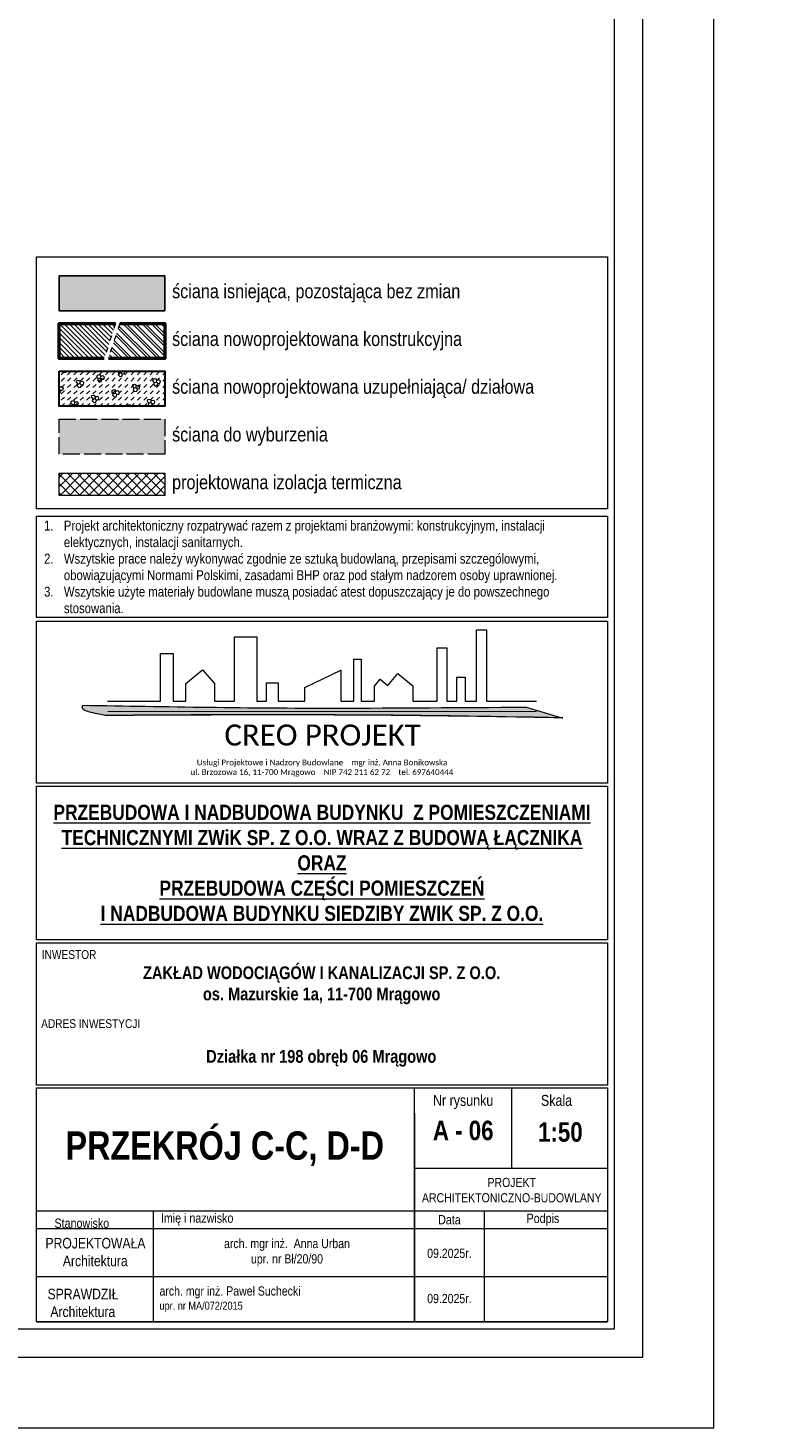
# Model space of a CAD drawing. Header units: millimetres. Extents: x 17147 to 52214, y -18116 to -4632.
# Tile 177 of 186: x 45539 to 46066, y -13916 to -12926. Entities that reach past the tile are written whole.
import ezdxf

# ---------------------------------------------------------------- set-up
doc = ezdxf.new("R2010")
doc.units = ezdxf.units.MM
doc.linetypes.add('ACAD_ISO02W100', pattern=[15, 12, -3])
doc.linetypes.add('ACAD_ISO03W100', pattern=[30, 12, -18])
for name, color, linetype, lineweight, true_color in [('A-izolacja', 7, 'Continuous', 9, 0x4775ff), ('A_SCIANA DO WYBURZENIA', 7, 'ACAD_ISO02W100', 18, 0xf7833b), ('r-ramka', 7, 'Continuous', 0, 0x727169), ('S_KRESKOWANIE_SC_ISTN', 7, 'Continuous', 0, 0x878787)]:
    doc.layers.add(name, color=color, linetype=linetype, lineweight=lineweight, true_color=true_color)
for name, color, linetype, lineweight in [('A-kreskowanie', 253, 'Continuous', 0), ('A-opis', 130, 'Continuous', 9), ('A_SCIANA_ISTN', 253, 'Continuous', 25), ('A_SCIANA_PROJ_KONSTRUKCJA', 3, 'Continuous', 50), ('A_SCINAN_PROJ_DZIALOWA', 5, 'Continuous', 30), ('elewacja C', 253, 'Continuous', 0)]:
    doc.layers.add(name, color=color, linetype=linetype, lineweight=lineweight)
doc.styles.get("Standard").update_dxf_attribs({"font": 'ARIALN.TTF'})
doc.styles.add('wymiar', font='ARIALN.TTF')

# ---------------------------------------------------------------- blocks, each defined once
blk = doc.blocks.new('LOGO')
at = {"layer": 'elewacja C'}
h = blk.add_hatch(color=30, dxfattribs=at)
h.dxf.hatch_style = 1
edge = h.paths.add_edge_path()
edge.add_spline(control_points=[(11534.1, 18108), (11532.4, 18108), (11289.1, 18108), (10726.7, 18100.5), (10166.1, 18110.3), (9846.9, 18115.9)], knot_values=[0, 0, 0, 0, 5.133754, 729.732593, 1687.267838, 1687.267838, 1687.267838, 1687.267838], degree=3, periodic=0)
edge.add_spline(control_points=[(9846.9, 18115.9), (9846.1, 18113.8), (9840.3, 18098.6), (9889.5, 18084.9), (9916.9, 18079.7), (9932.8, 18076.7)], knot_values=[0, 0, 0, 0, 6.318514, 46.500226, 101.574566, 101.574566, 101.574566, 101.574566], degree=3, periodic=0)
edge.add_spline(control_points=[(9932.8, 18076.7), (10322, 18078.7), (10902.2, 18081.7), (11482.3, 18071.2), (11673.1, 18067.7)], knot_values=[0, 0, 0, 0, 1167.750225, 1740.44888, 1740.44888, 1740.44888, 1740.44888], degree=3, periodic=0)
edge.add_spline(control_points=[(11673.1, 18067.7), (11671.6, 18068.1), (11647.3, 18072.9), (11601.8, 18089.6), (11556.8, 18101.9), (11534.1, 18108)], knot_values=[0, 0, 0, 0, 4.823923, 74.316576, 144.781951, 144.781951, 144.781951, 144.781951], degree=3, periodic=0)
at = {"layer": 'elewacja C', "color": 7}
blk.add_lwpolyline([(9941.5, 18131.4), (10143.1, 18131.4), (10143.1, 18312.9), (10190.9, 18312.9), (10190.9, 18131.4), (10239.4, 18131.4), (10239.4, 18198.3), (10302.6, 18251), (10348.8, 18198.8), (10348.8, 18131.4), (10424.9, 18131.4), (10424.9, 18376.1), (10509.3, 18376.1), (10509.3, 18131.4), (10545.8, 18131.4), (10545.8, 18200.4), (10590.6, 18200.4), (10590.6, 18131.4), (10691.4, 18131.4), (10691.4, 18183.5), (10828.6, 18248.8), (10828.6, 18131.4), (10877.8, 18131.4), (10877.8, 18290.5), (10905.9, 18290.5), (10905.9, 18131.4), (10957, 18131.4), (10957, 18188.2), (10978.7, 18215.2), (11007.9, 18191.3), (11045.2, 18236), (11102.5, 18189.8), (11102.5, 18131.4), (11195, 18131.4), (11195, 18333.8), (11231.7, 18333.8), (11231.7, 18131.4), (11270.7, 18131.4), (11270.7, 18222.8), (11301.7, 18222.8), (11301.7, 18131.4), (11344.5, 18131.4), (11344.5, 18403.2), (11383.5, 18403.2), (11383.5, 18131.4), (11573.1, 18131.4)], dxfattribs=at)
at = {"layer": 'elewacja C', "color": 250, "const_width": 4}
blk.add_lwpolyline([(9941.5, 18091.9), (11574.1, 18091.9)], dxfattribs=at)
at = {"layer": 'elewacja C', "color": 30}
blk.add_arc((10503.6, -40448.4), 58527.8, 88.854996, 90.558825, dxfattribs=at)
for points in [[(9932.8, 18076.7), (9878.9, 18088.3), (9845.1, 18109.9), (9846.9, 18115.9)], [(9846.9, 18115.9), (10804.4, 18104.8), (11529, 18108), (11534.1, 18108)], [(11534.1, 18108), (11601.8, 18088.5), (11668.4, 18068.7), (11673.1, 18067.7)], [(11673.1, 18067.7), (11100.5, 18076.7), (9932.8, 18076.7)]]:
    blk.add_spline(points, degree=3, dxfattribs=at)
at = {"layer": 'elewacja C', "color": 7, "insert": (9846.9, 18042.5), "char_height": 20, "attachment_point": 1}
blk.add_mtext_dynamic_manual_height_columns('\\pi539.21;{\\fCalibri|b0|i0|c0|p34;\\H4x;CREO PROJEKT\\H1.25x;\\P\\pi434.09;\\H0.22x;Usługi Projektowe i Nadzory Budowlane    mgr inż. Anna Bonikowska\\P\\pi409.92;ul. Brzozowa 16, 11-700 Mrągowo    NIP 742 211 62 72    tel. 69764044\\fArial|b0|i0|c238|p34;4}', width=1826.244, gutter_width=12.5, heights=[0], dxfattribs=at)

msp = doc.modelspace()

# ---------------------------------------------------------------- hatches: boundary and pattern name
at = {"layer": 'A-izolacja', "transparency": 33554687}
h = msp.add_hatch(dxfattribs=at)
h.set_pattern_fill('ANSI37', color=256, scale=1.5, angle=90)
h.set_pattern_definition([(135, (35311.229, -12784.697), (-3.367596, -3.367596), []), (225, (35311.229, -12784.697), (3.367596, -3.367596), [])])
h.paths.add_polyline_path([(45635.81, -13240.87), (45561.03, -13240.87), (45561.03, -13256.57), (45635.81, -13256.57)])
at = {"layer": 'A-kreskowanie', "lineweight": 5, "true_color": 0xeb7500}
h = msp.add_hatch(dxfattribs=at)
h.set_pattern_fill('ANSI32', color=30, scale=0.5, angle=-90)
h.set_pattern_definition([(315, (27466.2626, -9103.2815), (3.367596, 3.367596), []), (315, (27466.2626, -9105.5266), (3.367596, 3.367596), [])])
h.paths.add_polyline_path([(45635.81, -13135.12), (45603.92, -13135.12), (45595.92, -13159.82), (45635.81, -13159.82)])
at = {"layer": 'A_SCIANA DO WYBURZENIA', "transparency": 33554687}
h = msp.add_hatch(dxfattribs=at)
h.set_pattern_fill('DOTS', color=256, scale=0.375)
h.set_pattern_definition([(0, (35311.22885, -12765.69746), (0.29765625, 0.5953125), [0, -0.5953125])])
h.paths.add_polyline_path([(45635.81, -13202.62), (45561.03, -13202.62), (45561.03, -13227.32), (45635.81, -13227.32)])
at = {"layer": 'A_SCIANA_PROJ_KONSTRUKCJA', "lineweight": 9, "true_color": 0x2ad533}
h = msp.add_hatch(dxfattribs=at)
h.set_pattern_fill('ANSI31', color=102, scale=0.75, angle=90)
h.set_pattern_definition([(135, (35311.2289, -12765.6975), (-1.683798, -1.683798), [])])
h.paths.add_polyline_path([(45600.92, -13135.12), (45561.03, -13135.12), (45561.03, -13159.82), (45592.92, -13159.82)])
at = {"layer": 'A_SCINAN_PROJ_DZIALOWA', "lineweight": 9, "true_color": 0x27773c, "transparency": 33554610}
h = msp.add_hatch(dxfattribs=at)
h.set_pattern_fill('GAZOBETON S100 ISO 1J', color=97, pattern_type=2)
h.set_pattern_definition([(15, (27448.257, -9107.531), (3.882286, 14.488886), [1.46647, -13.53353]), (15, (27450.053, -9105.735), (3.882286, 14.488886), [1.46647, -13.53353]), (15, (27447.599, -9105.078), (3.882286, 14.488886), [1.46647, -13.53353]), (15, (27449.395, -9103.282), (3.882286, 14.488886), [1.46647, -13.53353]), (15, (27446.942, -9102.624), (3.882286, 14.488886), [1.46647, -13.53353]), (75, (27446.562, -9104.04), (-10.606601, 10.606601), [1.46647, -13.53353]), (75, (27447.22, -9106.494), (-10.606601, 10.606601), [1.46647, -13.53353]), (75, (27449.016, -9104.698), (-10.606601, 10.606601), [1.46647, -13.53353]), (75, (27449.673, -9107.151), (-10.606601, 10.606601), [1.46647, -13.53353]), (75, (27451.469, -9105.355), (-10.606601, 10.606601), [1.46647, -13.53353]), (315, (27447.22, -9106.494), (14.488887, 3.882285), [1.46647, -13.53353]), (315, (27446.562, -9104.04), (14.488887, 3.882285), [1.46647, -13.53353]), (315, (27449.016, -9104.698), (14.488887, 3.882285), [1.46647, -13.53353]), (315, (27450.812, -9102.902), (14.488887, 3.882285), [1.46647, -13.53353]), (315, (27448.358, -9102.245), (14.488887, 3.882285), [1.46647, -13.53353]), (45, (27449.395, -9103.2815), (4e-16, 4.49012806), [3.175, -3.175])])
h.paths.add_polyline_path([(45635.81, -13168.87), (45561.03, -13168.87), (45561.03, -13193.57), (45635.81, -13193.57)])
at = {"layer": 'S_KRESKOWANIE_SC_ISTN', "transparency": 33554559}
h = msp.add_hatch(color=256, dxfattribs=at)
h.dxf.hatch_style = 1
h.paths.add_polyline_path([(45635.81, -13101.37), (45561.03, -13101.37), (45561.03, -13126.07), (45635.81, -13126.07)])

# ---------------------------------------------------------------- linework, layer by layer
at = {"layer": 'A-izolacja'}
msp.add_lwpolyline([(45561.03, -13240.87), (45635.81, -13240.87), (45635.81, -13256.57), (45561.03, -13256.57)], close=True, dxfattribs=at)
at = {"layer": 'A-opis', "linetype": 'ACAD_ISO03W100', "ltscale": 0.3}
for points in [[(45600.92, -13135.12), (45592.92, -13159.82)], [(45603.92, -13135.12), (45595.92, -13159.82)]]:
    msp.add_lwpolyline(points, dxfattribs=at)
at = {"layer": 'A_SCIANA DO WYBURZENIA'}
msp.add_lwpolyline([(45561.03, -13202.62), (45635.81, -13202.62), (45635.81, -13227.32), (45561.03, -13227.32)], close=True, dxfattribs=at)
at = {"layer": 'A_SCIANA_ISTN'}
msp.add_lwpolyline([(45561.03, -13101.37), (45635.81, -13101.37), (45635.81, -13126.07), (45561.03, -13126.07)], close=True, dxfattribs=at)
at = {"layer": 'A_SCIANA_PROJ_KONSTRUKCJA'}
for points in [[(45592.92, -13159.82), (45561.03, -13159.82), (45561.03, -13135.12), (45600.92, -13135.12)], [(45603.92, -13135.12), (45635.81, -13135.12), (45635.81, -13159.82), (45595.92, -13159.82)]]:
    msp.add_lwpolyline(points, dxfattribs=at)
at = {"layer": 'A_SCINAN_PROJ_DZIALOWA'}
msp.add_lwpolyline([(45561.03, -13168.87), (45635.81, -13168.87), (45635.81, -13193.57), (45561.03, -13193.57)], close=True, dxfattribs=at)
at = {"layer": 'r-ramka'}
for p, q in [((45812.32, -13840.73), (45812.32, -13675.35)), ((45812.32, -13840.73), (45812.32, -13675.35)), ((45881.07, -13732.1), (45881.07, -13675.35)), ((45812.32, -13693.28), (45812.32, -13840.73)), ((45812.32, -13732.1), (45948.82, -13732.1)), ((45545.04, -13762.35), (45948.82, -13762.35)), ((45627.92, -13840.73), (45627.92, -13762.35)), ((45627.92, -13840.73), (45627.92, -13762.35)), ((45812.32, -13762.35), (45812.32, -13840.73)), ((45861.71, -13840.73), (45861.71, -13762.35)), ((45861.71, -13840.73), (45861.71, -13762.35)), ((45545.04, -13774.73), (45948.82, -13774.73)), ((45545.04, -13774.73), (45948.82, -13774.73)), ((45545.04, -13774.73), (45948.82, -13774.73)), ((45545.04, -13808.73), (45948.82, -13808.73)), ((45545.04, -13808.73), (45948.82, -13808.73)), ((45545.04, -13808.73), (45948.82, -13808.73)), ((45545.04, -13808.73), (45948.82, -13808.73)), ((45545.04, -13840.73), (45948.82, -13840.73)), ((45545.04, -13840.73), (45948.82, -13840.73)), ((45545.04, -13840.73), (45948.82, -13840.73)), ((45545.04, -13840.73), (45948.82, -13840.73))]:
    msp.add_line(p, q, dxfattribs=at)
for points in [[(46023.82, -13915.73), (46023.82, -12430.73), (43923.82, -12430.73), (43923.82, -13915.73)], [(45973.82, -13865.73), (45973.82, -12480.73), (43973.82, -12480.73), (43973.82, -13865.73), (45973.82, -13865.73), (45973.82, -12480.73)], [(45953.82, -13845.73), (45953.82, -12500.73), (43993.82, -12500.73), (43993.82, -13845.73), (45953.82, -13845.73), (45953.82, -12500.73)], [(46023.82, -13915.73), (43923.82, -13915.73)]]:
    msp.add_lwpolyline(points, dxfattribs=at)
for points in [[(45545.04, -13087.96), (45948.82, -13087.96), (45948.82, -13266.17), (45545.04, -13266.17)], [(45545.04, -13271.17), (45948.82, -13271.17), (45948.82, -13342.98), (45545.04, -13342.98)], [(45545.04, -13345.48), (45948.82, -13345.48), (45948.82, -13460), (45545.04, -13460)], [(45545.04, -13462), (45948.82, -13462), (45948.82, -13570.72), (45545.04, -13570.72)], [(45545.04, -13572.72), (45948.82, -13572.72), (45948.82, -13673.35), (45545.04, -13673.35)], [(45545.04, -13675.35), (45948.82, -13675.35), (45948.82, -13840.73), (45545.04, -13840.73)]]:
    msp.add_lwpolyline(points, close=True, dxfattribs=at)

# ---------------------------------------------------------------- block references
at = {"layer": 'r-ramka', "color": 30, "xscale": 0.1858037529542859, "yscale": 0.1858037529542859, "zscale": 0.1858037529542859}
msp.add_blockref('LOGO', (43748.22, -16770.86), dxfattribs=at)

# ---------------------------------------------------------------- texts
at = {"layer": 'r-ramka', "char_height": 10, "attachment_point": 4, "style": 'wymiar'}
for s, width, insert in [('ściana isniejąca, pozostająca bez zmian', 461.4546, (45640.94, -13113.72)), ('ściana nowoprojektowana konstrukcyjna', 455.4299, (45640.94, -13147.47)), ('ściana nowoprojektowana uzupełniająca/ działowa', 560.1096, (45640.94, -13181.22)), ('ściana do wyburzenia', 356.7748, (45640.94, -13214.97)), ('projektowana izolacja termiczna', 403.8205, (45640.94, -13248.72))]:
    msp.add_mtext_dynamic_manual_height_columns(s, width=width, gutter_width=12.5, heights=[0], dxfattribs=dict(at, insert=insert))
at = {"layer": 'r-ramka'}
for s, width, gutter_width, heights, insert, char_height, attachment_point in [('\\pi-14,l14,t14,21;1.^IProjekt architektoniczny rozpatrywać razem z projektami branżowymi: konstrukcyjnym, instalacji \\P\\pi0,t21;elektycznych, instalacji sanitarnych.\\P\\pi-14,t14,21;2.^IWszytskie prace należy wykonywać zgodnie ze sztuką budowlaną, przepisami szczególowymi, \\P\\pi0,t21;obowiązującymi Normami Polskimi, zasadami BHP oraz pod stałym nadzorem osoby uprawnionej.\\P\\pi-14,t14,21;3.^IWszytskie użyte materiały budowlane muszą posiadać atest dopuszczający je do powszechnego \\P\\pi0,t21;stosowania.', 398.3509, 12.5, [0], (45550.47, -13274.42), 7, 1), ('{\\fArial Narrow|b1|i0|c238|p34;\\H1.4286x;\\LPRZEBUDOWA I NADBUDOWA BUDYNKU  Z POMIESZCZENIAMI TECHNICZNYMI ZWiK SP. Z O.O. WRAZ Z BUDOWĄ ŁĄCZNIKA\\PORAZ\\PPRZEBUDOWA CZĘŚCI POMIESZCZEŃ\\PI NADBUDOWA BUDYNKU SIEDZIBY ZWIK SP. Z O.O.}', 397.4694, 1144.96, [688.02], (45746.93, -13516.36), 7.5, 5), ('INWESTOR', 203.0281, 12.5, [0], (45548.87, -13577.97), 6.25, 1), ('ADRES INWESTYCJI', 203.0281, 12.5, [0], (45548.41, -13626.79), 6.25, 1)]:
    msp.add_mtext_dynamic_manual_height_columns(s, width=width, gutter_width=gutter_width, heights=heights, dxfattribs=dict(at, insert=insert, char_height=char_height, attachment_point=attachment_point))
for s, insert, char_height, width, attachment_point in [('\\pt66.975;{\\fArial Narrow|b1|i0|c238|p34;ZAKŁAD WODOCIĄGÓW I KANALIZACJI SP. Z O.O.\\Pos. Mazurskie 1a, 11-700 Mrągowo}', (45746.7, -13602.83), 9, 405.7168, 5), ('{\\fArial Narrow|b1|i0|c238|p34;Działka nr 198 obręb 06 Mrągowo}', (45746.43, -13654.44), 9, 405.7168, 5), ('Nr rysunku', (45846.7, -13685.33), 7.7, 68.7498, 5), ('Skala', (45901.69, -13680.34), 7.7, 33.2824, 1), ('{\\fArial Narrow|b1|i0|c238|p34;\\H1.3333x;PRZEKRÓJ C-C, D-D}', (45678.18, -13718.35), 15, 268.2846, 5), ('{\\fArial Narrow|b1|i0|c238|p34;A - 06}', (45846.76, -13705.52), 13.75, 68.8774, 5), ('{\\fArial Narrow|b1|i0|c238|p34;1:50}', (45915.45, -13706.61), 13.75, 68.7498, 5), ('PROJEKT ARCHITEKTONICZNO-BUDOWLANY', (45881.07, -13747.63), 6.5, 137.4996, 5), ('{\\fArial|b0|i0|c238|p34;  }Imię i nazwisko', (45627.92, -13768.34), 6.6, 80.9971, 4), ('Podpis', (45903.11, -13768.54), 6.6, 93.4218, 5), ('Stanowisko', (45577.17, -13771.04), 6.6, 83.8827, 5), ('Data', (45837.02, -13768.54), 6.6, 49.3877, 5), ('\\pi6.4328;PROJEKTOWAŁA\\P\\pi18.709;Architektura', (45545.04, -13791.4), 7.5, 82.8827, 4), ('09.2025r.', (45837.02, -13792.28), 6.5, 49.3877, 5), ('\\pi16.736;SPRAWDZIŁ\\P\\pi18.709;Architektura', (45536.22, -13827.35), 7.5, 82.8827, 4), ('09.2025r.', (45837.02, -13824.28), 6.5, 49.3877, 5)]:
    msp.add_mtext(s, dxfattribs=dict(at, insert=insert, char_height=char_height, width=width, attachment_point=attachment_point))
at = {"layer": 'r-ramka', "char_height": 6.5, "width": 184.4019, "style": 'wymiar'}
for s, insert, attachment_point in [('  arch. mgr inż.  Anna Urban\\P  upr. nr Bł/20/90', (45720.12, -13791.73), 5), ('  arch. mgr inż. Paweł Suchecki\\P\\pt91;  {\\H0.86667x;upr. nr MA/072/2015}', (45627.92, -13824.73), 4)]:
    msp.add_mtext(s, dxfattribs=dict(at, insert=insert, attachment_point=attachment_point))

doc.saveas('drawing.dxf')
